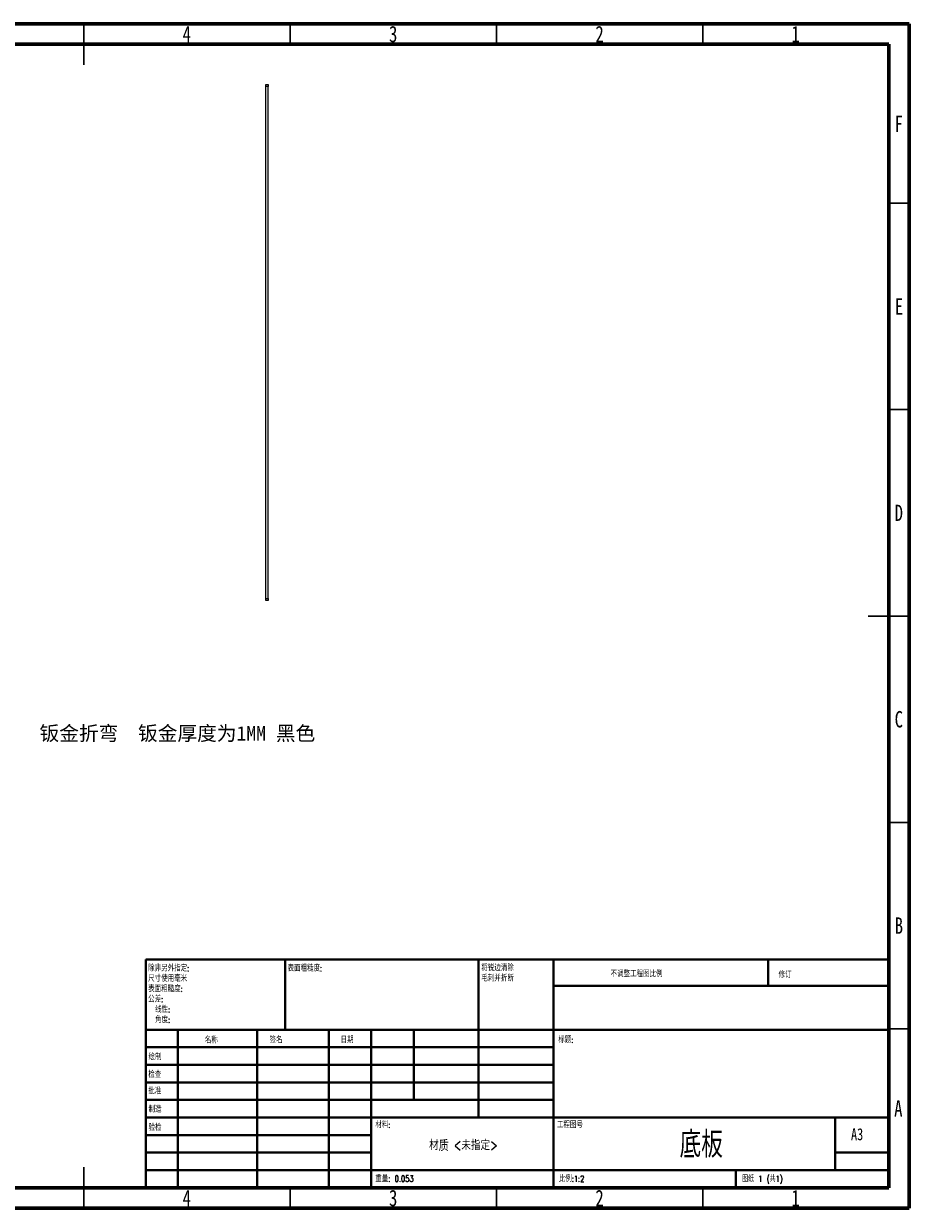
# Model space of a CAD drawing. Header units: millimetres. Extents: x 15 to 415, y 5 to 292.
# Tile 2 of 2: x 200 to 415, y 5 to 292. Entities that reach past the tile are written whole.
import ezdxf

# ---------------------------------------------------------------- set-up
doc = ezdxf.new("R2010")
doc.units = ezdxf.units.MM
doc.styles.add('SLDTEXTSTYLE0', font='TXT', dxfattribs={"width": 0.75})
doc.styles.add('SLDTEXTSTYLE1', font='TXT', dxfattribs={"width": 0.75, "bigfont": 'bigfont'})
doc.styles.add('SLDTEXTSTYLE2', font='TXT', dxfattribs={"width": 0.694444, "bigfont": 'bigfont'})

# ---------------------------------------------------------------- blocks, each defined once
blk = doc.blocks.new('SW_NOTE_0')
at = {"color": 0, "linetype": 'Continuous', "lineweight": 0, "char_height": 1.5, "attachment_point": 1, "style": 'SLDTEXTSTYLE1'}
for s, insert in [('\\M+18F9C\\M+194F1另\\M+18A4F\\M+18E77\\M+192E8:', (0, 1.93)), ('\\M+18EDA\\M+190A1\\M+18E67\\M+19770\\M+19F7C\\M+195C4', (0, -0.57)), ('\\M+1955C\\M+196CA\\M+19165糙\\M+19378:', (0, -3.07)), ('\\M+18CF6\\M+18DB7:', (0, -5.57)), ('线\\M+190AB:', (1.69, -8.07)), ('\\M+18A70\\M+19378:', (1.69, -10.57))]:
    blk.add_mtext(s, dxfattribs=dict(at, insert=insert))
blk = doc.blocks.new('SW_NOTE_1')
at = {"color": 0, "linetype": 'Continuous', "lineweight": 0, "char_height": 1.5, "attachment_point": 1, "style": 'SLDTEXTSTYLE1'}
for s, insert in [('\\M+18FAB锐边\\M+190B4\\M+18F9C', (0, 1.93)), ('\\M+196D1\\M+18E68\\M+19BF3\\M+190DC\\M+19266', (0, -0.57))]:
    blk.add_mtext(s, dxfattribs=dict(at, insert=insert))

msp = doc.modelspace()

# ---------------------------------------------------------------- linework, layer by layer
at = {"color": 7, "linetype": 'Continuous', "lineweight": 60}
for p, q in [((15, 292), (415, 292)), ((415, 292), (415, 5)), ((20, 287), (410, 287)), ((410, 287), (410, 10)), ((410, 10), (20, 10)), ((415, 5), (15, 5))]:
    msp.add_line(p, q, dxfattribs=at)
at = {"color": 7, "linetype": 'Continuous', "lineweight": 30}
for p, q in [((215, 292), (215, 282)), ((215, 287), (215, 292)), ((265, 287), (265, 292)), ((315, 287), (315, 292)), ((365, 287), (365, 292)), ((410, 248.5), (415, 248.5)), ((410, 198.5), (415, 198.5)), ((415, 148.5), (405, 148.5)), ((410, 148.5), (415, 148.5)), ((410, 98.5), (415, 98.5)), ((410, 48.5), (415, 48.5)), ((215, 5), (215, 15)), ((215, 10), (215, 5)), ((265, 10), (265, 5)), ((315, 10), (315, 5)), ((365, 10), (365, 5))]:
    msp.add_line(p, q, dxfattribs=at)
at = {"color": 7, "linetype": 'Continuous', "lineweight": 15}
for p, q in [((259.1109, 277.2788), (259.7109, 277.2788)), ((259.1109, 276.7788), (259.1109, 277.2788)), ((259.7109, 276.7788), (259.1109, 276.7788)), ((259.1109, 152.7788), (259.1109, 276.7788)), ((259.7109, 277.2788), (259.7109, 276.7788)), ((259.7109, 152.7788), (259.7109, 276.7788)), ((259.1109, 152.7788), (259.7109, 152.7788)), ((259.1109, 152.2788), (259.1109, 152.7788)), ((259.7109, 152.2788), (259.1109, 152.2788)), ((259.7109, 152.7788), (259.7109, 152.2788))]:
    msp.add_line(p, q, dxfattribs=at)
at = {"color": 7, "linetype": 'Continuous', "lineweight": 40}
for p, q in [((230, 65.25), (410, 65.25)), ((230, 65.25), (230, 10)), ((263.8, 48.25), (263.8, 65.25)), ((310.6, 65.25), (310.6, 27)), ((328.8, 65.25), (328.8, 10)), ((380.8, 58.875), (380.8, 65.25)), ((410, 58.875), (328.8, 58.875)), ((410, 48.25), (230, 48.25)), ((237.8, 48.25), (237.8, 10)), ((256.991, 48.25), (256.991, 10)), ((274.3989, 48.25), (274.3989, 10)), ((284.6, 10), (284.6, 48.25)), ((295, 31.25), (295, 48.25)), ((328.8, 44), (230, 44)), ((328.8, 39.75), (230, 39.75)), ((328.8, 35.5), (230, 35.5)), ((328.8, 31.25), (230, 31.25)), ((284.6, 27), (230, 27)), ((284.6, 27), (410, 27)), ((397, 14.25), (397, 27)), ((284.6, 22.7499), (230, 22.7499)), ((284.6, 18.5), (230, 18.5)), ((410, 18.5), (397, 18.5)), ((230, 14.25), (410, 14.25)), ((373, 10), (373, 14.25))]:
    msp.add_line(p, q, dxfattribs=at)

# ---------------------------------------------------------------- block references
at = {"color": 7, "linetype": 'Continuous', "lineweight": 0}
for name, p in [('SW_NOTE_0', (230.5937, 61.9874)), ('SW_NOTE_1', (311.3092, 62.0695))]:
    msp.add_blockref(name, p, dxfattribs=at)

# ---------------------------------------------------------------- texts
for s, insert, char_height, attachment_point, style in [('4', (239.96, 291.4739), 3.9688, 2, 'SLDTEXTSTYLE0'), ('3', (289.96, 291.4739), 3.9688, 2, 'SLDTEXTSTYLE0'), ('2', (339.96, 291.4739), 3.9688, 2, 'SLDTEXTSTYLE0'), ('1', (387.46, 291.4739), 3.9688, 2, 'SLDTEXTSTYLE0'), ('F', (412.4577, 269.7239), 3.9688, 2, 'SLDTEXTSTYLE0'), ('E', (412.5078, 225.4739), 3.9688, 2, 'SLDTEXTSTYLE0'), ('D', (412.4527, 175.4739), 3.9688, 2, 'SLDTEXTSTYLE0'), ('C', (412.4587, 125.4739), 3.9688, 2, 'SLDTEXTSTYLE0'), ('B', (412.4706, 75.4739), 3.9688, 2, 'SLDTEXTSTYLE0'), ('\\M+1955C\\M+196CA\\M+19165糙\\M+19378:', (264.3713, 63.9193), 1.5, 1, 'SLDTEXTSTYLE1'), ('\\M+19573调\\M+190AE\\M+18D48\\M+192F6图\\M+194E4\\M+197E1', (342.6146, 62.533), 1.5, 1, 'SLDTEXTSTYLE1'), ('\\M+18F43订', (383.3276, 62.3349), 1.5, 1, 'SLDTEXTSTYLE1'), ('\\M+196BC\\M+18FCC', (244.3222, 46.5015), 1.5, 1, 'SLDTEXTSTYLE1'), ('签\\M+196BC', (260.0336, 46.5618), 1.5, 1, 'SLDTEXTSTYLE1'), ('\\M+193FA\\M+18AFA', (277.2147, 46.5762), 1.5, 1, 'SLDTEXTSTYLE1'), ('标题:', (329.9562, 46.5762), 1.5, 1, 'SLDTEXTSTYLE1'), ('绘\\M+190A7', (230.6847, 42.4297), 1.5, 1, 'SLDTEXTSTYLE1'), ('检查', (230.6236, 38.1544), 1.5, 1, 'SLDTEXTSTYLE1'), ('\\M+194E1\\M+18F79', (230.6216, 34.1768), 1.5, 1, 'SLDTEXTSTYLE1'), ('\\M+190A7\\M+191A2', (230.6822, 29.7337), 1.5, 1, 'SLDTEXTSTYLE1'), ('A', (412.3397, 31.1677), 3.9688, 2, 'SLDTEXTSTYLE0'), ('\\M+18DDE\\M+197BF:', (285.6459, 25.9861), 1.5, 1, 'SLDTEXTSTYLE1'), ('\\M+18D48\\M+192F6图\\M+18D86', (329.6287, 25.9861), 1.5, 1, 'SLDTEXTSTYLE1'), ('验检', (230.6769, 25.3496), 1.5, 1, 'SLDTEXTSTYLE1'), ('\\M+192EA\\M+194C2', (364.5798, 23.6069), 6.35, 2, 'SLDTEXTSTYLE1'), ('A3', (400.8712, 24.4064), 2.91042, 1, 'SLDTEXTSTYLE0'), ('\\M+18DDE{\\fSimSun|b0|i0|c134|p2;质 }<\\M+196A2\\M+18E77\\M+192E8>', (306.9665, 21.4856), 2.38125, 2, 'SLDTEXTSTYLE1'), ('\\M+18F64\\M+197CA: 0.053', (285.6178, 12.9493), 1.4986, 1, 'SLDTEXTSTYLE1'), ('\\M+194E4\\M+197E1:1:2', (330.074, 12.9001), 1.5, 1, 'SLDTEXTSTYLE1'), ('图纸 1 (\\M+18BA41)', (374.4783, 12.9001), 1.5, 1, 'SLDTEXTSTYLE2'), ('4', (239.96, 9.4739), 3.9688, 2, 'SLDTEXTSTYLE0'), ('3', (289.96, 9.4739), 3.9688, 2, 'SLDTEXTSTYLE0'), ('2', (339.96, 9.4739), 3.9688, 2, 'SLDTEXTSTYLE0'), ('1', (387.46, 9.4739), 3.9688, 2, 'SLDTEXTSTYLE0')]:
    msp.add_mtext(s, dxfattribs=dict(at, insert=insert, char_height=char_height, attachment_point=attachment_point, style=style))
at = {"insert": (204.2814, 121.8263), "char_height": 3.5, "attachment_point": 1}
msp.add_mtext_dynamic_manual_height_columns('{\\fSimSun|b0|i0|c134|p2;钣金折弯 } {\\fSimSun|b0|i0|c134|p2;钣金厚度为}1MM {\\fSimSun|b0|i0|c134|p2;黑色}', width=91.822645, gutter_width=17.5, heights=[0], dxfattribs=at)

doc.saveas('drawing.dxf')
